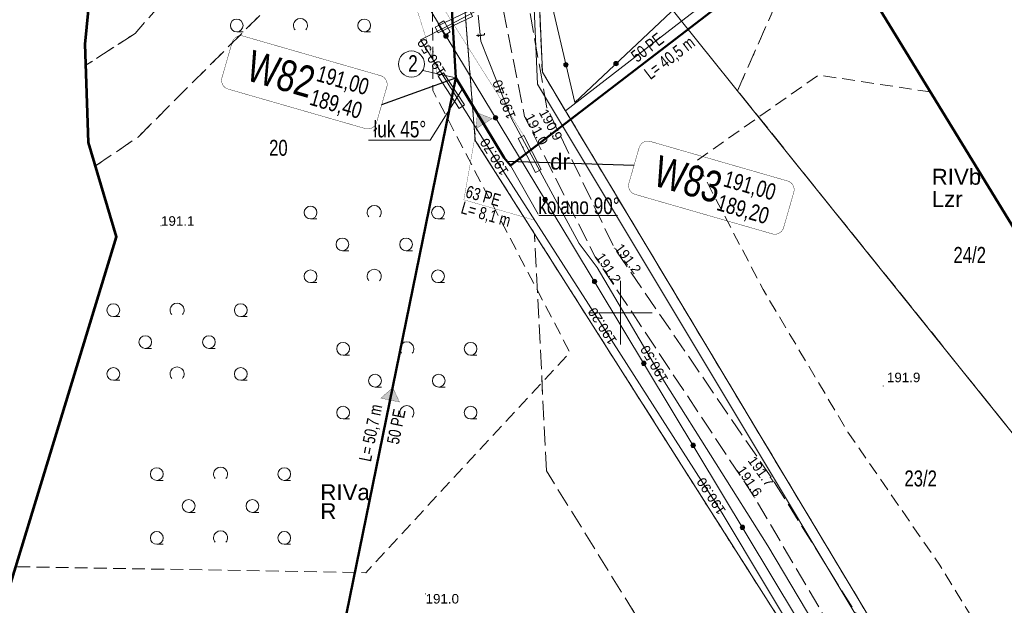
# Model space of a CAD drawing. Header units: metres. Extents: x 7482748 to 7484637, y 5684406 to 5687014.
# Tile 4 of 180: x 7482953 to 7483030, y 5684527 to 5684573. Entities that reach past the tile are written whole.
import ezdxf
from ezdxf.enums import TextEntityAlignment as Align
from ezdxf.lldxf.tags import DXFTag

# ---------------------------------------------------------------- set-up
doc = ezdxf.new("R2010")
doc.units = ezdxf.units.M
doc.header["$MEASUREMENT"] = 0
for name, pattern in [('1', [1.5, 1, -0.5]), ('KTJZ01_500', [2, 1.5, -0.5]), ('l217_500', [2, 1.5, -0.5]), ('l218_500', [1, 0.5, -0.5]), ('PTTL_500', [1.5, 1, -0.5])]:
    doc.linetypes.add(name, pattern=pattern)
for name, color, linetype, lineweight in [('.domiar', 250, 'Continuous', 9), ('.ks tłoczny', 104, 'Continuous', 50), ('_Dzialki', 7, 'Continuous', 0), ('_Dzialki_opis', 7, 'Continuous', 0), ('_Kontury', 7, 'Continuous', 0), ('_Kontury_opis', 7, 'Continuous', 0), ('_Podzial_sekcyjny_krzyze', 7, '1', 13), ('_Uzytki', 7, 'Continuous', 0), ('_Uzytki_opis', 7, 'Continuous', 0), ('_Zakres2', 7, 'Continuous', 0), ('GES__SUUS19_01_EP', 7, 'Continuous', 13), ('KTOK05_01', 7, 'Continuous', 13), ('PTTL04_P', 7, 'Continuous', 13), ('RTPW01_P', 7, 'Continuous', 0)]:
    doc.layers.add(name, color=color, linetype=linetype, lineweight=lineweight)
for name, color, linetype, lineweight, true_color in [('GES__SUPE_pL', 1, 'Continuous', 13, 0xff0000), ('GES__SUPS01_03P', 1, 'Continuous', 13, 0xff0000), ('GES__SUPS01_07P', 7, 'Continuous', 13, 0xff9100), ('GES__SUPT_pL', 7, 'Continuous', 13, 0xff9100), ('GES__SUPW_01_pL', 5, 'Continuous', 13, 0x0000ff)]:
    doc.layers.add(name, color=color, linetype=linetype, lineweight=lineweight, true_color=true_color)
for name, color, linetype, lineweight, true_color, transparency in [('GES__SUPS01_03G', 1, 'Continuous', 13, 0xff0000, 0.25), ('GES__SUPS01_07G', 7, 'Continuous', 13, 0xff9100, 0.25), ('GES__SUPT_pT', 7, 'Continuous', 13, 0xff9100, 0.25)]:
    doc.layers.add(name, color=color, linetype=linetype, lineweight=lineweight, true_color=true_color, transparency=transparency)
doc.layers.add('IS_kanalizacja_sanitarna', color=7, linetype='SOLID', true_color=0x000000)
doc.layers.add('IS_Opisy_działek_Net', color=7, linetype='SOLID', true_color=0x000000)
doc.layers.add('IS_Węzeł_sieci_kanalizacyjnej_-_opisy', color=7, linetype='Continuous')
for name, color, linetype, lineweight, transparency in [('KTJZ01_O', 7, 'KTJZ01_500', 13, 0.5), ('PTTL04_O', 7, 'PTTL_500', 13, 0.5), ('RTPW01_G', 7, 'Continuous', 13, 0.25)]:
    doc.layers.add(name, color=color, linetype=linetype, lineweight=lineweight, transparency=transparency)
doc.styles.get("Standard").update_dxf_attribs({"font": 'simplex.shx', "width": 0.75})
doc.styles.add('STYL_ARIAL', font='simplex.shx', dxfattribs={"width": 0.75, "oblique": 0.1})
doc.styles.add('Style-Arial', font='arial.ttf')
tags = doc.linetypes.add('SOLID', pattern=[10, 10, 0]).pattern_tags.tags
tags[6:7] = [DXFTag(74, 4), DXFTag(75, 0), DXFTag(340, '0'), DXFTag(46, 0.0), DXFTag(50, 0.0), DXFTag(44, 0.0), DXFTag(45, 0.0)]
tags[4:5] = [DXFTag(74, 4), DXFTag(75, 0), DXFTag(340, '0'), DXFTag(46, 0.0), DXFTag(50, 0.0), DXFTag(44, 0.0), DXFTag(45, 0.0)]

# ---------------------------------------------------------------- blocks, each defined once
blk = doc.blocks.new('SUPS01_2')
at = {"layer": 'GES__SUPS01_03P', "linetype": 'Continuous', "lineweight": 13}
h = blk.add_hatch(color=256, dxfattribs=at)
edge = h.paths.add_edge_path()
edge.add_arc((0, 0), 0.045, 0, 360)
blk = doc.blocks.new('SUUS17_01_14')
at = {"layer": 'GES__SUUS19_01_EP', "linetype": 'Continuous', "lineweight": 13, "flags": 128}
blk.add_lwpolyline([(-0.5, -0.25), (0.5, -0.25), (0.5, 0.25), (-0.5, 0.25), (-0.5, -0.25)], close=True, dxfattribs=at)
blk = doc.blocks.new('RTPW01')
at = {"layer": 'RTPW01_P', "linetype": 'Continuous', "lineweight": 0}
h = blk.add_hatch(color=256, dxfattribs=at)
edge = h.paths.add_edge_path()
edge.add_arc((0, 0), 0.045, 0, 360)
blk = doc.blocks.new('PTTL04_1')
at = {"layer": 'PTTL04_P', "linetype": 'Continuous', "lineweight": 13}
for p, q in [((-5, 2), (-4.5, 2)), ((5, 2), (5.5, 2)), ((-2.5, -0.5), (-2, -0.5)), ((2.5, -0.5), (3, -0.5)), ((-5, -3), (-4.5, -3)), ((5, -3), (5.5, -3))]:
    blk.add_line(p, q, dxfattribs=at)
for centre in [(-5, 2.5), (5, 2.5), (-2.5, 0), (2.5, 0), (-5, -2.5), (5, -2.5)]:
    blk.add_circle(centre, 0.5, dxfattribs=at)
for centre in [(0, 2.5), (0, -2.5)]:
    blk.add_arc(centre, 0.55, 320.48, 219.52, dxfattribs=at)
blk = doc.blocks.new('SUPS01_7')
at = {"layer": 'GES__SUPS01_07P', "linetype": 'Continuous', "lineweight": 13}
h = blk.add_hatch(color=256, dxfattribs=at)
edge = h.paths.add_edge_path()
edge.add_arc((0, 0), 0.045, 0, 360)

msp = doc.modelspace()

# ---------------------------------------------------------------- hatches: boundary and pattern name
at = {"layer": 'IS_kanalizacja_sanitarna', "linetype": 'Continuous', "ltscale": 0.01}
for points in [[(7482988.78246, 5684565.67544), (7482988.67352, 5684564.43019), (7482989.94739, 5684565.22218)], [(7482982.14294, 5684544.12344), (7482981.20733, 5684543.2945), (7482982.67675, 5684542.99315)]]:
    msp.add_hatch(color=256, dxfattribs=at).paths.add_polyline_path(points)
at = {"layer": 'KTOK05_01', "linetype": 'Continuous', "lineweight": 13}
h = msp.add_hatch(color=256, dxfattribs=at)
edge = h.paths.add_edge_path()
edge.add_arc((7482986.32482, 5684571.70193), 0.175, 0, 360)
h = msp.add_hatch(color=256, dxfattribs=at)
edge = h.paths.add_edge_path()
edge.add_arc((7482995.7334, 5684569.44636), 0.175, 0, 360)
h = msp.add_hatch(color=256, dxfattribs=at)
edge = h.paths.add_edge_path()
edge.add_arc((7482999.66257, 5684569.53527), 0.175, 0, 360)
h = msp.add_hatch(color=256, dxfattribs=at)
edge = h.paths.add_edge_path()
edge.add_arc((7482990.21193, 5684565.28785), 0.175, 0, 360)
h = msp.add_hatch(color=256, dxfattribs=at)
edge = h.paths.add_edge_path()
edge.add_arc((7482994.09904, 5684558.87377), 0.175, 0, 360)
h = msp.add_hatch(color=256, dxfattribs=at)
edge = h.paths.add_edge_path()
edge.add_arc((7482997.97668, 5684552.45398), 0.175, 0, 360)
h = msp.add_hatch(color=256, dxfattribs=at)
edge = h.paths.add_edge_path()
edge.add_arc((7483001.8434, 5684546.02759), 0.175, 0, 360)
h = msp.add_hatch(color=256, dxfattribs=at)
edge = h.paths.add_edge_path()
edge.add_arc((7483005.71012, 5684539.6012), 0.175, 0, 360)
h = msp.add_hatch(color=256, dxfattribs=at)
edge = h.paths.add_edge_path()
edge.add_arc((7483009.57685, 5684533.17482), 0.175, 0, 360)

# ---------------------------------------------------------------- linework, layer by layer
at = {"layer": '.domiar', "linetype": 'Continuous', "lineweight": 20}
for points in [[(7482985.6962, 5684571.95767), (7482988.40475, 5684573.24753), (7482988.18977, 5684573.69895), (7482985.48122, 5684572.40909), (7482985.6962, 5684571.95767)], [(7482987.76659, 5684566.30402), (7482986.13187, 5684568.81952), (7482985.71263, 5684568.54706), (7482987.34734, 5684566.03157), (7482987.76659, 5684566.30402)], [(7482993.8001, 5684561.23156), (7482992.42116, 5684563.89586), (7482991.97711, 5684563.66604), (7482993.35605, 5684561.00173), (7482993.8001, 5684561.23156)]]:
    msp.add_lwpolyline(points, dxfattribs=at)
at = {"layer": '.domiar', "linetype": 'Continuous'}
for points in [[(7482987.09823, 5684568.41682), (7482984.49592, 5684569.00339)], [(7482987.61149, 5684567.56989), (7482985.07721, 5684563.54758), (7482985.07721, 5684563.54758)], [(7482980.24979, 5684563.54758), (7482985.07721, 5684563.54758)], [(7482991.37758, 5684561.54357), (7482993.5535, 5684557.72222), (7482993.5535, 5684557.72222)], [(7482993.60138, 5684557.63812), (7482999.78359, 5684557.63812)]]:
    msp.add_lwpolyline(points, dxfattribs=at)
msp.add_circle((7482983.60826, 5684569.50843), 1.02127, dxfattribs=at)
at = {"layer": '.ks tłoczny', "linetype": 'Continuous'}
for points in [[(7482987.09823, 5684568.41682), (7482990.8934, 5684562.15445), (7482991.37758, 5684561.54357), (7483023.54013, 5684586.23329), (7483033.34, 5684600.04846), (7483093.24345, 5684628.46725)], [(7482985.92494, 5684588.61056), (7482987.09823, 5684568.41682), (7482987.09823, 5684568.41682)], [(7482976.93927, 5684518.71821), (7482976.93927, 5684518.71821), (7482976.93927, 5684518.71821), (7482987.09823, 5684568.41682)]]:
    msp.add_lwpolyline(points, dxfattribs=at)
at = {"layer": '_Dzialki', "color": 96, "linetype": 'Continuous', "true_color": 0x008000}
msp.add_line((7483022.23, 5684586.34), (7483004.81, 5684572.88), dxfattribs=at)
at = {"layer": '_Dzialki', "color": 96, "linetype": 'Continuous', "true_color": 0x008000, "flags": 128}
for points in [[(7482986.69, 5684587.94), (7482988.62, 5684563.51)], [(7483004.81, 5684572.88), (7482993.08, 5684587.48)], [(7482993.08, 5684587.48), (7482993.88, 5684568.87)], [(7482995.7, 5684565.83), (7483004.81, 5684572.88)], [(7483050.4, 5684516.14), (7483004.81, 5684572.88)], [(7482993.88, 5684568.87), (7482995.7, 5684565.83)], [(7482995.7, 5684565.83), (7483033.38, 5684503.02)], [(7482988.62, 5684563.51), (7483029.38, 5684499.36)]]:
    msp.add_lwpolyline(points, dxfattribs=at)
at = {"layer": '_Kontury', "color": 96, "linetype": 'l217_500', "true_color": 0x008000, "flags": 128}
for points in [[(7483009.2, 5684567.41), (7483019.35, 5684590.41)], [(7482988.62, 5684563.51), (7482986.69, 5684587.94)], [(7482993.08, 5684587.48), (7482993.88, 5684568.87)], [(7482971.9, 5684583.29), (7482961.93, 5684571.91)], [(7482962.16, 5684563.78), (7482977.25, 5684578.87)], [(7482961.93, 5684571.91), (7482958.06, 5684569.41)], [(7482993.88, 5684568.87), (7482995.7, 5684565.83)], [(7483050.4, 5684516.14), (7483009.2, 5684567.41)], [(7482995.7, 5684565.83), (7483033.38, 5684503.02)], [(7482958.81, 5684561.51), (7482962.16, 5684563.78)], [(7482993.26, 5684556.2), (7482988.62, 5684563.51)], [(7482994.21, 5684537.59), (7482993.26, 5684556.2)], [(7483029.38, 5684499.36), (7482993.26, 5684556.2)], [(7483014.84, 5684504.26), (7482994.21, 5684537.59)]]:
    msp.add_lwpolyline(points, dxfattribs=at)
at = {"layer": '_Podzial_sekcyjny_krzyze', "linetype": 'Continuous'}
for p, q in [((7483000, 5684547.5), (7483000, 5684552.5)), ((7482997.5, 5684550), (7483002.5, 5684550))]:
    msp.add_line(p, q, dxfattribs=at)
at = {"layer": '_Uzytki', "color": 96, "linetype": 'l218_500', "true_color": 0x008000, "flags": 128}
for points in [[(7483009.2, 5684567.41), (7483019.35, 5684590.41)], [(7482986.69, 5684587.94), (7482988.62, 5684563.51)], [(7482993.08, 5684587.48), (7482993.88, 5684568.87)], [(7482962.16, 5684563.78), (7482977.25, 5684578.87)], [(7482958.06, 5684569.41), (7482961.93, 5684571.91)], [(7482993.88, 5684568.87), (7482995.7, 5684565.83)], [(7483050.4, 5684516.14), (7483009.2, 5684567.41)], [(7482995.7, 5684565.83), (7483033.38, 5684503.02)], [(7482958.81, 5684561.51), (7482962.16, 5684563.78)], [(7482988.62, 5684563.51), (7482993.26, 5684556.2)], [(7482993.26, 5684556.2), (7483029.38, 5684499.36)], [(7482994.21, 5684537.59), (7482993.26, 5684556.2)], [(7483014.84, 5684504.26), (7482994.21, 5684537.59)]]:
    msp.add_lwpolyline(points, dxfattribs=at)
at = {"layer": '_Zakres2', "color": 250, "linetype": 'Continuous', "lineweight": 53, "flags": 128}
for points in [[(7482946.61, 5684510.61), (7482960.47, 5684555.94), (7482958.26, 5684563.34), (7482958.01, 5684571.07), (7482960.82, 5684599.91), (7482959.03, 5684615.27), (7482945.52, 5684602.12), (7482938.42, 5684597), (7482931.15, 5684594.35), (7482923.46, 5684593.64), (7482915.83, 5684594.93), (7482908.79, 5684598.12), (7482902.8, 5684603), (7482898.26, 5684609.25), (7482895.46, 5684616.46), (7482893.49, 5684625.26), (7482892.51, 5684635.03), (7482894.46, 5684643.03), (7482897, 5684648.11), (7482900.91, 5684651.82), (7482903.25, 5684653.19), (7482913.6, 5684656.9), (7482947.55, 5684688.39), (7482931.21, 5684738.55)], [(7483138.47, 5684587.49), (7483019.55, 5684575.14), (7483046.27, 5684531.47), (7483049.67, 5684523.53)]]:
    msp.add_lwpolyline(points, dxfattribs=at)
at = {"layer": 'GES__SUPE_pL', "linetype": 'Continuous', "lineweight": 13, "flags": 128}
msp.add_lwpolyline([(7483050.39, 5684518.04), (7483047.8, 5684516.13), (7483034.19, 5684506), (7483027.78, 5684500.8), (7483018.03, 5684517.53), (7483008, 5684534.27), (7482999.46, 5684547.6), (7482990.96, 5684560.87), (7482984.33, 5684571.4), (7482986.18, 5684572.34), (7482988.94, 5684573.82), (7482988.33, 5684584.22), (7482988.44, 5684599.94), (7482988.1, 5684609.34), (7482988.07, 5684622.58), (7482995.74, 5684624.16), (7482996.91, 5684621.72), (7483012.51, 5684635.82), (7483013.48, 5684634.56)], dxfattribs=at)
at = {"layer": 'GES__SUPT_pL', "linetype": 'Continuous', "lineweight": 13, "flags": 128}
msp.add_lwpolyline([(7482988.85, 5684573.33), (7482989.06, 5684571.29), (7482991.47, 5684565.24), (7482996.78, 5684555.43), (7482998.18, 5684553.55), (7483003.47, 5684544.58), (7483011.57, 5684531.72), (7483023.62, 5684511.45)], dxfattribs=at)
at = {"layer": 'GES__SUPW_01_pL', "linetype": 'Continuous', "lineweight": 13, "flags": 128}
msp.add_lwpolyline([(7482978.13, 5684794.38), (7482978.28, 5684794.11), (7482981.4, 5684782.91), (7482964.54, 5684759.37), (7482962.24, 5684748.13), (7482961.73, 5684731.02), (7482983.55, 5684691.26), (7482986.84, 5684677.89), (7482989.03, 5684626.98), (7482989.76, 5684611.52), (7482989.56, 5684607.78), (7482992.79, 5684607.85), (7482994.17, 5684602.1), (7482992.28, 5684593.92), (7482992.62, 5684588.09), (7482993.51, 5684567.94), (7483034.64, 5684499.37)], dxfattribs=at)
at = {"layer": 'IS_kanalizacja_sanitarna', "linetype": 'Continuous', "ltscale": 0.01, "const_width": 0.02}
for points in [[(7482988.78246, 5684565.67544), (7482988.67352, 5684564.43019), (7482989.94739, 5684565.22218), (7482988.78246, 5684565.67544)], [(7482994.82599, 5684564.74454), (7482994.70431, 5684564.90326)], [(7482992.44514, 5684562.91929), (7482992.32345, 5684563.07802)], [(7482982.14294, 5684544.12344), (7482981.20733, 5684543.2945), (7482982.67675, 5684542.99315), (7482982.14294, 5684544.12344)]]:
    msp.add_lwpolyline(points, dxfattribs=at)
at = {"layer": 'IS_Opisy_działek_Net', "linetype": 'Continuous', "ltscale": 0.01, "const_width": 0.02}
for points in [[(7482981.82703, 5684580.70025), (7482985.71263, 5684568.54706)], [(7482981.82703, 5684580.70025), (7482992.42116, 5684563.89586)], [(7482988.75186, 5684564.69113), (7482987.72143, 5684558.85813), (7482993.25659, 5684557.26452)]]:
    msp.add_lwpolyline(points, dxfattribs=at)
at = {"layer": 'IS_Węzeł_sieci_kanalizacyjnej_-_opisy', "color": 18, "linetype": 'SOLID', "ltscale": 0.01, "true_color": 0x000000, "const_width": 0.03}
for points in [[(7482969.23306, 5684567.54042), (7482979.98626, 5684564.4445, 0.414214), (7482980.87736, 5684564.9372), (7482981.67416, 5684567.70478, 0.414214), (7482981.18147, 5684568.59588), (7482970.42826, 5684571.69179, 0.414214), (7482969.53717, 5684571.1991), (7482968.74036, 5684568.43152, 0.414214), (7482969.23306, 5684567.54042)], [(7483001.16754, 5684559.28061), (7483011.92075, 5684556.18469, 0.414214), (7483012.81184, 5684556.67739), (7483013.60865, 5684559.44497, 0.414214), (7483013.11595, 5684560.33606), (7483002.36275, 5684563.43198, 0.414214), (7483001.47165, 5684562.93929), (7483000.67485, 5684560.17171, 0.414214), (7483001.16754, 5684559.28061)]]:
    msp.add_lwpolyline(points, format="xyb", dxfattribs=at)
at = {"layer": 'IS_Węzeł_sieci_kanalizacyjnej_-_opisy', "color": 18, "linetype": 'SOLID', "ltscale": 0.01, "true_color": 0x000000}
for points in [[(7482981.27576, 5684566.32099), (7482987.09823, 5684568.41682)], [(7483001.07325, 5684561.5555), (7482991.13549, 5684561.84901)]]:
    msp.add_lwpolyline(points, dxfattribs=at)
at = {"layer": 'KTJZ01_O', "linetype": 'KTJZ01_500', "lineweight": 13, "flags": 128}
msp.add_lwpolyline([(7483034.03, 5684501.44), (7483012.09, 5684536.71), (7482999.53, 5684555.07), (7482994.24, 5684566.08), (7482991.84, 5684579.47), (7482992.06, 5684595.48), (7482993.47, 5684628), (7482991.4, 5684658.49), (7482989.4, 5684681.32), (7482975.72, 5684713.54), (7482968.35, 5684729.24), (7482966.3, 5684741.22), (7482968.2, 5684752.71), (7482984.72, 5684780.21), (7482989.8, 5684795.34), (7482981.09, 5684788.49), (7482982.4, 5684782.93), (7482977.78, 5684775.95), (7482968.56, 5684761.85), (7482965.35, 5684756.34), (7482964.19, 5684752.99), (7482962.4, 5684742.25), (7482966.26, 5684725.68), (7482971.59, 5684713), (7482986.45, 5684679.02), (7482988.5, 5684659.07), (7482990.64, 5684627.16), (7482990.61, 5684609.06), (7482990.25, 5684595.88), (7482989.81, 5684578.91), (7482992.48, 5684565.38), (7482998.03, 5684554.38), (7483010.55, 5684535.49), (7483031.68, 5684499.41)], dxfattribs=at)
at = {"layer": 'KTOK05_01', "linetype": 'Continuous', "lineweight": 13, "flags": 128}
for points in [[(7483010.68, 5684601.74), (7483013.18, 5684598.76), (7483020.83, 5684589.48), (7482996.42, 5684566.48), (7482994.11, 5684576.46), (7482995.15, 5684601.12), (7482996.38, 5684602.08)], [(7483012.71, 5684487.01), (7483029.55, 5684499.98), (7482996.18, 5684555.44), (7482985.12, 5684573.69), (7482983.76, 5684576.04)]]:
    msp.add_lwpolyline(points, dxfattribs=at)
at = {"layer": 'KTOK05_01', "linetype": 'Continuous', "lineweight": 13}
for centre in [(7482986.32, 5684571.7), (7482995.73, 5684569.45), (7482999.66, 5684569.54), (7482990.21, 5684565.29), (7482994.1, 5684558.87), (7482997.98, 5684552.45), (7483001.84, 5684546.03), (7483005.71, 5684539.6), (7483009.58, 5684533.17)]:
    msp.add_circle(centre, 0.175, dxfattribs=at)
at = {"layer": 'PTTL04_O', "linetype": 'PTTL_500', "lineweight": 13, "flags": 128}
for points in [[(7482933.74, 5684730.8), (7482956.96, 5684744.9), (7482955.31, 5684727.83), (7482953.24, 5684724.86), (7482963.28, 5684711.58), (7482972.81, 5684692.91), (7482980.31, 5684649.57), (7482981.96, 5684624.28), (7482985.17, 5684598.78), (7482985.29, 5684567.42), (7482996.04, 5684546.89), (7482980.03, 5684529.61), (7482952.56, 5684530.08)], [(7483024.34, 5684567.32), (7483015.55, 5684568.64), (7483005.94, 5684561.9), (7483011.2, 5684551.82), (7483017.86, 5684540.64), (7483025.06, 5684530.2), (7483031.35, 5684520.04), (7483034.86, 5684509.96), (7483040.77, 5684518.65), (7483049.27, 5684524.47)]]:
    msp.add_lwpolyline(points, dxfattribs=at)

# ---------------------------------------------------------------- block references
at = {"layer": 'GES__SUPS01_03P', "linetype": 'Continuous', "lineweight": 13}
for p in [(7482984.33, 5684571.4), (7482990.96, 5684560.87), (7482999.46, 5684547.6), (7483008, 5684534.27)]:
    msp.add_blockref('SUPS01_2', p, dxfattribs=at)
at = {"layer": 'GES__SUPS01_07P', "linetype": 'Continuous', "lineweight": 13, "rotation": 270}
for p in [(7482991.47, 5684565.24), (7483003.47, 5684544.58)]:
    msp.add_blockref('SUPS01_7', p, dxfattribs=at)
at = {"layer": 'GES__SUUS19_01_EP', "linetype": 'Continuous', "lineweight": 13, "rotation": 120.27}
msp.add_blockref('SUUS17_01_14', (7482986.18, 5684572.34), dxfattribs=at)
at = {"layer": 'PTTL04_P', "linetype": 'Continuous', "lineweight": 13}
for p in [(7482974.9, 5684575.03), (7482980.69, 5684555.36), (7482965.22, 5684547.7), (7482983.25, 5684544.67), (7482968.63, 5684534.84)]:
    msp.add_blockref('PTTL04_1', p, dxfattribs=at)
at = {"layer": 'RTPW01_P', "linetype": 'Continuous', "lineweight": 0}
for p in [(7482994.24, 5684566.08), (7482992.48, 5684565.38), (7482963.96, 5684556.82), (7482999.53, 5684555.07), (7482998.03, 5684554.38), (7483020.62, 5684544.25), (7483012.09, 5684536.71), (7483010.55, 5684535.49), (7482984.72, 5684527.94)]:
    msp.add_blockref('RTPW01', p, dxfattribs=at)

# ---------------------------------------------------------------- texts
at = {"layer": '_Dzialki_opis', "color": 96, "true_color": 0x008000, "char_height": 1.25, "attachment_point": 7, "line_spacing_factor": 0.6, "style": 'STYL_ARIAL'}
for s, insert in [('\\fArial|b0|i0|c238238|p39;20', (7482972.44, 5684562.29)), ('\\fArial|b0|i0|c238238|p39;24/2', (7483026.14, 5684553.89)), ('\\fArial|b0|i0|c238238|p39;23/2', (7483022.29, 5684536.36))]:
    msp.add_mtext(s, dxfattribs=dict(at, insert=insert))
at = {"layer": '_Kontury_opis', "color": 96, "linetype": 'Continuous', "lineweight": 13, "true_color": 0x008000, "style": 'Style-Arial'}
for s, p in [('RIVb', (7483024.43, 5684560.04)), ('RIVa', (7482976.46, 5684535.3))]:
    msp.add_text(s, height=1.25, dxfattribs=at).set_placement(p)
at = {"layer": '_Uzytki_opis', "color": 96, "linetype": 'Continuous', "lineweight": 13, "true_color": 0x008000, "style": 'Style-Arial'}
for s, p in [('dr', (7482994.49, 5684561.23)), ('Lzr', (7483024.43, 5684558.29)), ('R', (7482976.46, 5684533.81))]:
    msp.add_text(s, height=1.25, dxfattribs=at).set_placement(p)
at = {"layer": 'GES__SUPS01_03G', "linetype": 'Continuous', "lineweight": 13, "style": 'Style-Arial'}
msp.add_text('190.50', height=0.75, rotation=122.24, dxfattribs=at).set_placement((7482984.33, 5684571.4), align=Align.MIDDLE_RIGHT)
for s, rotation, p in [('190.70', 122.22, (7482990.96, 5684560.87)), ('190.20', 122.87, (7482999.46, 5684547.6)), ('190.90', 123.04, (7483008, 5684534.27))]:
    msp.add_text(s, height=0.75, rotation=rotation, dxfattribs=at).set_placement(p, align=Align.MIDDLE_LEFT)
at = {"layer": 'GES__SUPS01_07G', "linetype": 'Continuous', "lineweight": 13, "style": 'Style-Arial'}
for s, rotation, p in [('190.40', 111.72, (7482991.47, 5684565.24)), ('190.50', 120.53, (7483003.47, 5684544.58))]:
    msp.add_text(s, height=0.75, rotation=rotation, dxfattribs=at).set_placement(p, align=Align.MIDDLE_LEFT)
at = {"layer": 'GES__SUPT_pT', "linetype": 'Continuous', "lineweight": 13, "style": 'Style-Arial'}
msp.add_text('t', height=0.75, rotation=95.88, dxfattribs=at).set_placement((7482989.01, 5684571.77), align=Align.MIDDLE_CENTER)
at = {"layer": 'IS_Opisy_działek_Net', "linetype": 'Continuous', "ltscale": 0.01}
for s, insert, char_height, attachment_point, rotation in [('{\\fArial|b0|i0|c238|p34;50 PE}', (7483001.33011, 5684569.57765), 0.9648, 7, 37.4385491), ('\\fArial|b0|i0;L= 40,5 m', (7483001.7678, 5684569.00597), 0.9648, 1, 37.4385491), ('{\\fArial|b0|i0|c238|p34;2}', (7482983.35985, 5684570.20098), 1.2888, 1, 359.4046962), ('{\\fArial|b0|i0|c238|p34;63 PE}', (7482987.78119, 5684559.0657), 0.9648, 7, 343.9385491), ('\\fArial|b0|i0;L= 8,1 m', (7482987.68956, 5684558.74743), 0.9648, 1, 343.9385491), ('\\fArial|b0|i0;L= 50,7 m', (7482981.50788, 5684542.66047), 0.9648, 9, 78.4385491), ('{\\fArial|b0|i0|c238|p34;50 PE}', (7482982.21327, 5684542.51616), 0.9648, 3, 78.4385491)]:
    msp.add_mtext(s, dxfattribs=dict(at, insert=insert, char_height=char_height, attachment_point=attachment_point, rotation=rotation))
at = {"layer": 'IS_Węzeł_sieci_kanalizacyjnej_-_opisy', "color": 18, "linetype": 'SOLID', "ltscale": 0.01, "true_color": 0x000000, "rotation": 343.9385491}
for s, insert, char_height, attachment_point in [('\\fArial|b0|i0;W82', (7482975.56206, 5684566.78844), 2.448, 9), ('\\fArial|b0|i0;191,00', (7482976.00543, 5684567.96697), 1.2888, 7), ('\\fArial|b0|i0;189,40', (7482975.89188, 5684567.57259), 1.2888, 1), ('\\fArial|b0|i0;W83', (7483007.49654, 5684558.52862), 2.448, 9), ('\\fArial|b0|i0;191,00', (7483007.93991, 5684559.70716), 1.2888, 7), ('\\fArial|b0|i0;189,20', (7483007.82637, 5684559.31278), 1.2888, 1)]:
    msp.add_mtext(s, dxfattribs=dict(at, insert=insert, char_height=char_height, attachment_point=attachment_point))
at = {"layer": 'IS_Węzeł_sieci_kanalizacyjnej_-_opisy', "color": 18, "linetype": 'SOLID', "ltscale": 0.01, "true_color": 0x000000, "char_height": 1.2888, "attachment_point": 7}
for s, insert in [('{\\fArial|b0|i0|c238|p34;łuk 45%%D}', (7482980.62748, 5684563.73433)), ('{\\fArial|b0|i0|c238|p34;kolano 90%%D}', (7482993.5535, 5684557.72222))]:
    msp.add_mtext(s, dxfattribs=dict(at, insert=insert))
at = {"layer": 'RTPW01_G', "linetype": 'Continuous', "lineweight": 13, "style": 'Style-Arial'}
for s, rotation, p in [('191.0', 297.99, (7482992.48, 5684565.38)), ('191.2', 306.56, (7482999.53, 5684555.07)), ('191.2', 303.62, (7482998.03, 5684554.38))]:
    msp.add_text(s, height=0.75, rotation=rotation, dxfattribs=at).set_placement(p)
msp.add_text('190.9', height=0.75, rotation=298.64, dxfattribs=at).set_placement((7482994.24, 5684566.08), align=Align.TOP_LEFT)
for s, p in [('191.1', (7482963.96, 5684556.82)), ('191.9', (7483020.92, 5684544.55))]:
    msp.add_text(s, height=0.75, dxfattribs=at).set_placement(p)
msp.add_text('191.7', height=0.75, rotation=305.58, dxfattribs=at).set_placement((7483012.09, 5684536.71), align=Align.TOP_RIGHT)
msp.add_text('191.6', height=0.75, rotation=303.79, dxfattribs=at).set_placement((7483010.55, 5684535.49), align=Align.RIGHT)
msp.add_text('191.0', height=0.75, dxfattribs=at).set_placement((7482984.72, 5684527.94), align=Align.TOP_LEFT)

doc.saveas('drawing.dxf')
